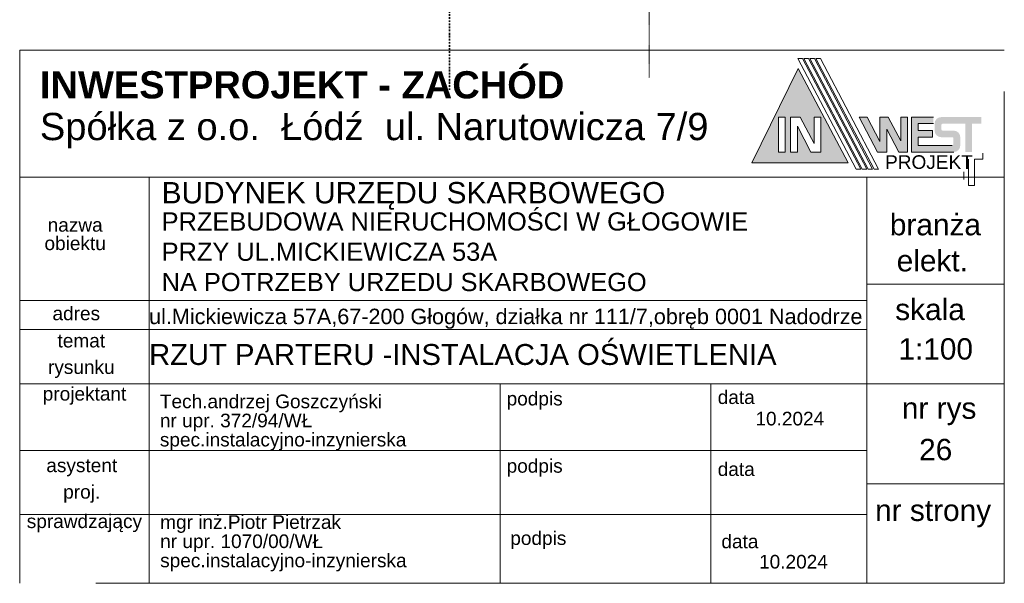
# Model space of a CAD drawing. Header units: centimetres. Extents: x 42630 to 130002, y 15 to 29179.
# Tile 169 of 175: x 118523 to 120691, y 605 to 1846. Entities that reach past the tile are written whole.
import ezdxf

# ---------------------------------------------------------------- set-up
doc = ezdxf.new("R2010")
doc.units = ezdxf.units.CM
doc.header["$LTSCALE"] = 0.01
doc.linetypes.add('Kropki i Kreski', pattern=[670.277762, 352.777767, -176.388884, 0, -141.111112])
doc.linetypes.add('PRZERYWANA', pattern=[0.282222, 0.141111, -0.141111])
for name, color, linetype, lineweight in [('2D - Ogólne_Nr_Pióra__21', 7, 'Continuous', 35), ('_tabelka_Nr_Pióra__1', 253, 'Continuous', 13), ('D_TABELKA 1-100_Pen_No__1_Nr_Pióra__1', 253, 'Continuous', 13), ('EGBB_L_1_Nr_Pióra__1', 7, 'Continuous', 13), ('Tabela_Nr_Pióra__1', 253, 'Continuous', 13)]:
    doc.layers.add(name, color=color, linetype=linetype, lineweight=lineweight)
doc.styles.add('GENERATED_STYLE_1', font='arial.ttf')
doc.styles.add('GENERATED_STYLE_2', font='arial.ttf')

msp = doc.modelspace()

# ---------------------------------------------------------------- hatches: boundary and pattern name
at = {"layer": '_tabelka_Nr_Pióra__1', "linetype": 'Continuous'}
h = msp.add_hatch(color=0, dxfattribs=at)
h.paths.add_polyline_path([(120237.438, 1738.625), (120134.974, 1530.554), (120347.085, 1530.554)], flags=0)
h.paths.add_polyline_path([(120208.827, 1554.434), (120193.913, 1554.434), (120193.913, 1631.285), (120208.827, 1631.285)], flags=0)
h.paths.add_polyline_path([(120220.456, 1631.285), (120241.792, 1631.285), (120272.319, 1573.216), (120272.319, 1631.285), (120287.233, 1631.285), (120287.233, 1554.434), (120265.369, 1554.434), (120235.37, 1611.499), (120235.37, 1554.434), (120220.456, 1554.434)], flags=0)
for points in [[(120432.261, 1554.434), (120432.261, 1604.408), (120458.596, 1554.434), (120478.013, 1554.434), (120478.013, 1631.285), (120463.099, 1631.285), (120463.099, 1579.274), (120435.69, 1631.285), (120417.348, 1631.285), (120417.348, 1577.451), (120388.979, 1631.285), (120371.386, 1631.285), (120411.884, 1554.434)], [(120579.741, 1554.434, 0.41421356), (120594.128, 1568.821), (120594.128, 1587.104, 0.41421356), (120579.741, 1601.491), (120555.543, 1601.491, -0.41421356), (120552.572, 1604.461), (120552.572, 1613.928, -0.41421356), (120555.543, 1616.898), (120605.3, 1616.898), (120605.3, 1554.434), (120620.214, 1554.434), (120620.214, 1616.898), (120640.181, 1616.898), (120640.181, 1631.285), (120552.046, 1631.285, 0.41421356), (120537.659, 1616.898), (120537.659, 1601.491, 0.41421356), (120552.046, 1587.104), (120576.244, 1587.104, -0.41421356), (120579.214, 1584.134), (120579.214, 1572.076, -0.41421356), (120576.244, 1569.106), (120501.563, 1569.106), (120501.563, 1587.104), (120533.062, 1587.104), (120533.062, 1601.491), (120501.563, 1601.491), (120501.563, 1616.898), (120535.142, 1616.898), (120535.142, 1631.285), (120486.65, 1631.285), (120486.65, 1554.434)]]:
    msp.add_hatch(color=0, dxfattribs=at).paths.add_polyline_path(points, flags=0)

# ---------------------------------------------------------------- linework, layer by layer
at = {"layer": '2D - Ogólne_Nr_Pióra__21', "linetype": 'Kropki i Kreski'}
msp.add_line((119469.615, 1691.063), (119469.615, 5558.138), dxfattribs=at)
at = {"layer": '_tabelka_Nr_Pióra__1', "color": 0, "linetype": 'Continuous'}
for p, q in [((118523.106, 604.848), (118523.106, 1778.605)), ((118523.106, 1778.605), (120691.09, 1778.605)), ((120364.885, 1516.65), (120236.573, 1760.14)), ((120236.573, 1760.14), (120246.711, 1760.14)), ((120375.023, 1516.65), (120246.711, 1760.14)), ((120377.985, 1516.65), (120249.673, 1760.14)), ((120249.673, 1760.14), (120259.811, 1760.14)), ((120388.124, 1516.65), (120259.811, 1760.14)), ((120391.085, 1516.65), (120262.773, 1760.14)), ((120262.773, 1760.14), (120272.912, 1760.14)), ((120401.224, 1516.65), (120272.912, 1760.14)), ((120404.185, 1516.65), (120275.873, 1760.14)), ((120275.873, 1760.14), (120286.012, 1760.14)), ((120414.324, 1516.65), (120286.012, 1760.14)), ((120134.974, 1530.554), (120237.438, 1738.625)), ((120347.085, 1530.554), (120237.438, 1738.625)), ((120193.913, 1631.285), (120193.913, 1554.434)), ((120193.913, 1631.285), (120208.827, 1631.285)), ((120208.827, 1631.285), (120208.827, 1554.434)), ((120220.456, 1631.285), (120220.456, 1554.434)), ((120220.456, 1631.285), (120241.792, 1631.285)), ((120272.319, 1573.216), (120241.792, 1631.285)), ((120272.319, 1631.285), (120272.319, 1573.216)), ((120272.319, 1631.285), (120287.233, 1631.285)), ((120287.233, 1631.285), (120287.233, 1554.434)), ((120411.884, 1554.434), (120371.386, 1631.285)), ((120371.386, 1631.285), (120388.979, 1631.285)), ((120417.348, 1577.451), (120388.979, 1631.285)), ((120417.348, 1631.285), (120417.348, 1577.451)), ((120417.348, 1631.285), (120435.69, 1631.285)), ((120463.099, 1579.274), (120435.69, 1631.285)), ((120463.099, 1631.285), (120463.099, 1579.274)), ((120463.099, 1631.285), (120478.013, 1631.285)), ((120478.013, 1631.285), (120478.013, 1554.434)), ((120486.65, 1631.285), (120486.65, 1554.434)), ((120486.65, 1631.285), (120535.142, 1631.285)), ((120235.37, 1611.499), (120235.37, 1554.434)), ((120265.369, 1554.434), (120235.37, 1611.499)), ((120458.596, 1554.434), (120432.261, 1604.408)), ((120432.261, 1604.408), (120432.261, 1554.434)), ((120501.563, 1616.898), (120501.563, 1601.491)), ((120501.563, 1616.898), (120535.142, 1616.898)), ((120501.563, 1601.491), (120533.062, 1601.491)), ((120501.563, 1587.104), (120501.563, 1569.106)), ((120501.563, 1587.104), (120533.062, 1587.104)), ((120533.062, 1601.491), (120533.062, 1587.104)), ((120501.563, 1569.106), (120576.244, 1569.106)), ((120193.913, 1554.434), (120208.827, 1554.434)), ((120220.456, 1554.434), (120235.37, 1554.434)), ((120265.369, 1554.434), (120287.233, 1554.434)), ((120411.884, 1554.434), (120432.261, 1554.434)), ((120458.596, 1554.434), (120478.013, 1554.434)), ((120486.65, 1554.434), (120579.741, 1554.434)), ((120134.974, 1530.554), (120347.085, 1530.554)), ((118523.106, 1499.232), (120691.09, 1499.232)), ((118808.039, 1043.942), (118808.039, 1499.232)), ((120364.885, 1516.65), (120375.023, 1516.65)), ((120377.985, 1516.65), (120388.124, 1516.65)), ((120388.682, 1499.232), (120388.682, 604.848)), ((120391.085, 1516.65), (120401.224, 1516.65)), ((120404.185, 1516.65), (120414.324, 1516.65)), ((120388.682, 1263.49), (120691.09, 1263.49)), ((118523.106, 1227.727), (120388.682, 1227.727)), ((118523.106, 1163.869), (120388.682, 1163.869)), ((118523.106, 1043.942), (120388.682, 1043.942)), ((118808.039, 604.848), (118808.039, 1043.942)), ((119581.32, 604.848), (119581.32, 1043.942)), ((120045.078, 604.848), (120045.078, 1043.942)), ((120388.682, 1043.942), (120691.09, 1043.942)), ((118523.106, 897.578), (120388.682, 897.578)), ((120388.682, 823.753), (120691.09, 823.753)), ((118523.106, 756.222), (120388.682, 756.222))]:
    msp.add_line(p, q, dxfattribs=at)
at = {"layer": 'D_TABELKA 1-100_Pen_No__1_Nr_Pióra__1', "color": 0, "linetype": 'Continuous'}
for p, q in [((120691.09, 1687.658), (120691.09, 604.848)), ((120644.126, 1551.753), (120644.126, 1538.481)), ((120611.948, 1538.481), (120611.948, 1480.856)), ((120625.706, 1538.481), (120625.706, 1480.856)), ((120625.706, 1538.481), (120644.126, 1538.481)), ((120601.641, 1510.995), (120601.641, 1494.128)), ((120611.948, 1480.856), (120625.706, 1480.856)), ((118691.09, 604.848), (120691.09, 604.848))]:
    msp.add_line(p, q, dxfattribs=at)
at = {"layer": 'EGBB_L_1_Nr_Pióra__1', "linetype": 'PRZERYWANA'}
msp.add_line((119909.318, 4128.5), (119909.318, 1718.164), dxfattribs=at)

# ---------------------------------------------------------------- texts
at = {"layer": '_tabelka_Nr_Pióra__1', "color": 0, "linetype": 'Continuous', "style": 'GENERATED_STYLE_2'}
for s, insert, char_height, attachment_point, line_spacing_factor in [('\\A1;{\\fArial|b1|i0|c238|p38;INWESTPROJEKT - ZACHÓD\\P\\fArial|b0|i0|c238|p38;Spółka z o.o.  Łódź  ul. Narutowicza 7/9}', (118567.596, 1647.414), 60, 4, 0.918192), ('{nazwa\\Pobiektu}', (118645.243, 1373.523), 30, 5, 0.810917), ('{temat\\Prysunku}', (118658.794, 1105.506), 30, 5, 1.166107)]:
    msp.add_mtext(s, dxfattribs=dict(at, insert=insert, char_height=char_height, attachment_point=attachment_point, line_spacing_factor=line_spacing_factor))
at = {"layer": '_tabelka_Nr_Pióra__1', "color": 0, "linetype": 'Continuous'}
for s, insert, char_height, attachment_point, style in [('{PROJEKT}', (120525.173, 1532.066), 30, 5, 'GENERATED_STYLE_1'), ('{BUDYNEK URZĘDU SKARBOWEGO}', (118835.681, 1457.704), 47, 4, 'GENERATED_STYLE_1'), ('{PRZEBUDOWA NIERUCHOMOŚCI W GŁOGOWIE \\PPRZY UL.MICKIEWICZA 53A\\PNA POTRZEBY URZEDU SKARBOWEGO\\P}', (118835.681, 1334.554), 40, 4, 'GENERATED_STYLE_2'), ('{branża}', (120539.431, 1394.225), 47, 5, 'GENERATED_STYLE_2'), ('{elekt.}', (120532.574, 1314.739), 47, 5, 'GENERATED_STYLE_2'), ('{skala}', (120527.559, 1207.471), 47, 5, 'GENERATED_STYLE_2'), ('{adres}', (118647.72, 1198.869), 30, 5, 'GENERATED_STYLE_2'), ('{ul.Mickiewicza 57A,67-200 Głogów, działka nr 111/7,obręb 0001 Nadodrze }', (118808.039, 1187.287), 34, 4, 'GENERATED_STYLE_2'), ('{1:100}', (120540.007, 1120.6), 47, 5, 'GENERATED_STYLE_2'), ('RZUT PARTERU -INSTALACJA OŚWIETLENIA', (118808.039, 1131.646), 46, 1, 'GENERATED_STYLE_2'), ('{projektant}', (118665.847, 1017.675), 30, 5, 'GENERATED_STYLE_2'), ('{podpis}', (119656.974, 1006.953), 30, 5, 'GENERATED_STYLE_2'), ('{data}', (120100.828, 1014.44), 30, 5, 'GENERATED_STYLE_2'), ('{nr rys}', (120547.519, 983.406), 47, 5, 'GENERATED_STYLE_2'), ('26', (120540.007, 898.99), 47, 5, 'GENERATED_STYLE_2'), ('{podpis}', (119656.974, 858.861), 30, 5, 'GENERATED_STYLE_2'), ('{data}', (120100.828, 855.968), 30, 5, 'GENERATED_STYLE_2'), ('{nr strony}', (120534.346, 758.503), 47, 5, 'GENERATED_STYLE_2'), ('{sprawdzający}', (118665.573, 736.934), 30, 5, 'GENERATED_STYLE_2'), ('{podpis}', (119665.017, 699.762), 30, 5, 'GENERATED_STYLE_2'), ('{data}', (120108.871, 696.869), 30, 5, 'GENERATED_STYLE_2')]:
    msp.add_mtext(s, dxfattribs=dict(at, insert=insert, char_height=char_height, attachment_point=attachment_point, style=style))
at = {"layer": '_tabelka_Nr_Pióra__1', "color": 0, "linetype": 'Continuous', "insert": (118659.701, 830.906), "char_height": 30, "width": 251.76777, "attachment_point": 5, "line_spacing_factor": 1.166107, "style": 'GENERATED_STYLE_2'}
msp.add_mtext('{asystent\\Pproj.}', dxfattribs=at)
at = {"layer": 'D_TABELKA 1-100_Pen_No__1_Nr_Pióra__1', "color": 0, "linetype": 'Continuous', "char_height": 30, "attachment_point": 4, "style": 'GENERATED_STYLE_1'}
for s, insert, line_spacing_factor in [('{Tech.andrzej Goszczyński\\Pnr upr. 372/94/WŁ\\Pspec.instalacyjno-inzynierska}', (118831.773, 958.772), 0.84123), ('{mgr inż.Piotr Pietrzak\\Pnr upr. 1070/00/WŁ\\Pspec.instalacyjno-inzynierska}', (118832.425, 692.938), 0.845494)]:
    msp.add_mtext(s, dxfattribs=dict(at, insert=insert, line_spacing_factor=line_spacing_factor))
at = {"layer": 'Tabela_Nr_Pióra__1', "color": 0, "linetype": 'Continuous', "char_height": 30, "attachment_point": 4, "style": 'GENERATED_STYLE_1'}
for insert in [(120143.068, 967.222), (120151.111, 652.172)]:
    msp.add_mtext('{10.2024}', dxfattribs=dict(at, insert=insert))

doc.saveas('drawing.dxf')
